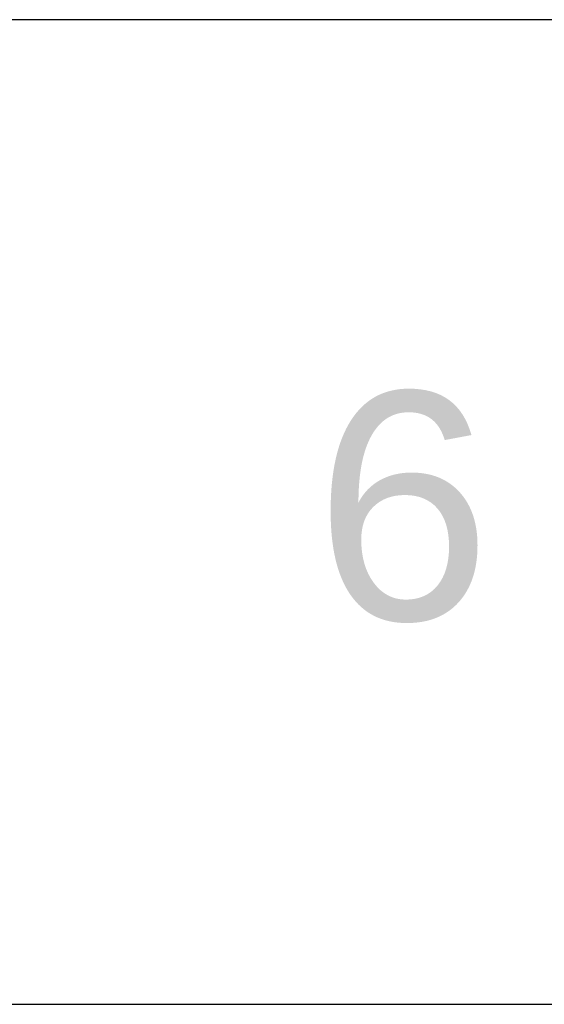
# Model space of a CAD drawing. Header units: inches. Extents: x 0 to 474, y -297 to 0.
# Tile 19 of 256: x 167.88 to 170.23, y -173.9 to -169.5. Entities that reach past the tile are written whole.
import ezdxf

# ---------------------------------------------------------------- set-up
doc = ezdxf.new("R2010")
doc.units = ezdxf.units.IN
doc.header["$MEASUREMENT"] = 0
doc.styles.add('Arial0', font='arial.ttf', dxfattribs={"height": 3.644212})

msp = doc.modelspace()

# ---------------------------------------------------------------- linework, layer by layer
at = {"color": 1, "true_color": 0xff0000}
for p, q in [((195, -169.5), (164.6, -169.5)), ((164.6, -173.9), (195, -173.9))]:
    msp.add_line(p, q, dxfattribs=at)
at = {"color": 7, "true_color": 0xffffff}
for p, q in [((195, -169.5), (164.6, -169.5)), ((164.6, -173.9), (195, -173.9))]:
    msp.add_line(p, q, dxfattribs=at)

# ---------------------------------------------------------------- texts
at = {"color": 18, "true_color": 0x000000, "style": 'Arial0'}
msp.add_text('6', height=1.0179, dxfattribs=at).set_placement((169.2, -172.1819))

doc.saveas('drawing.dxf')
